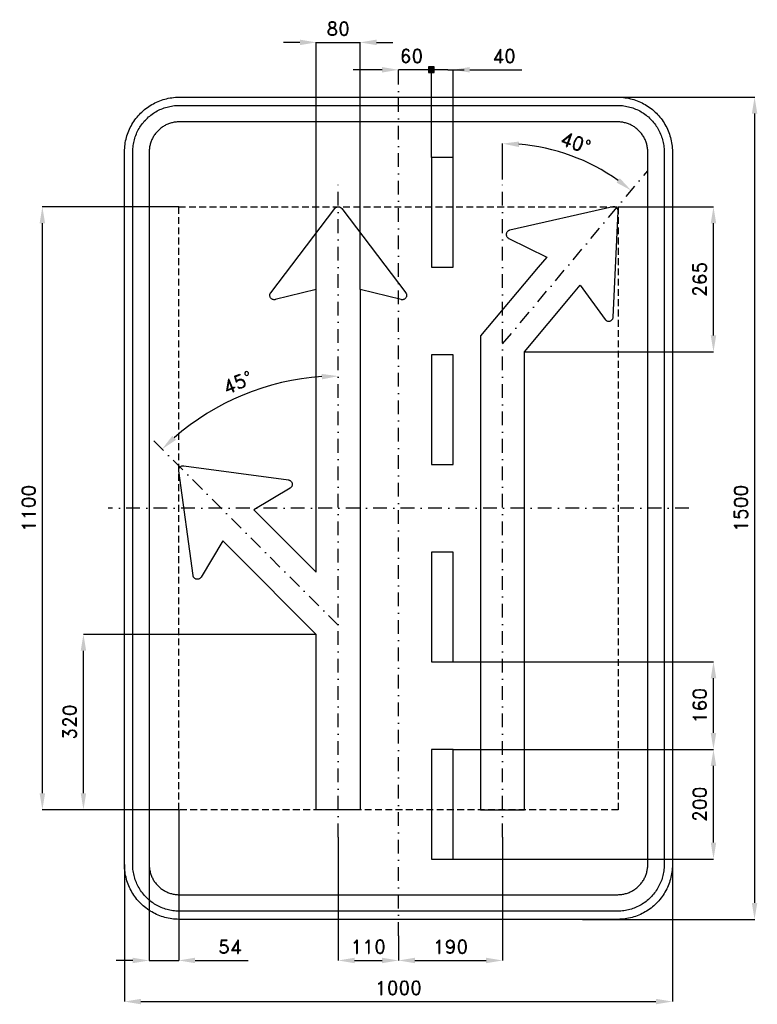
# Model space of a CAD drawing. Header units: millimetres. Extents: x -691 to 655, y -905 to 891.
import ezdxf

# ---------------------------------------------------------------- set-up
doc = ezdxf.new("R2010")
doc.units = ezdxf.units.MM
doc.header["$LTSCALE"] = 5
doc.linetypes.add('ČERCHOVANÁX2', pattern=[2, 1, -0.5, 0, -0.5])
doc.linetypes.add('ČÁRKOVANÁX2', pattern=[1.5, 1, -0.5])
doc.layers.add('Kóty', color=2, linetype='Continuous')
doc.layers.add('Značka', color=7, linetype='Continuous')
doc.styles.get("Standard").update_dxf_attribs({"font": 'romand.shx', "height": 25})
doc.dimstyles.get("Standard").update_dxf_attribs({"dimtxt": 25, "dimasz": 30, "dimexe": 0.18, "dimexo": 0.0625, "dimgap": 12.5, "dimtad": 1, "dimdec": 0, "dimzin": 0, "dimdsep": 46, "dimtxsty": 'Standard', "dimcen": 0.09, "dimadec": 0, "dimazin": 0, "dimtfac": 1, "dimtdec": 0, "dimtofl": 0, "dimtmove": 0, "dimatfit": 3, "dimfxl": 1, "dimtolj": 1, "dimtzin": 0, "dimarcsym": 0})

# ---------------------------------------------------------------- blocks, each defined once
blk = doc.blocks.new('*D0')
at = {"layer": 'Defpoints', "color": 0, "transparency": 16777216}
for p in [(-110.001, -600), (0, -780), (0, -825)]:
    blk.add_point(p, dxfattribs=at)
at = {"layer": 'Kóty', "color": 0, "lineweight": -2, "transparency": 16777216}
for p, q in [((-110.001, -600.0625), (-110.001, -825.18)), ((0, -780.0625), (0, -825.18)), ((-80.001, -825), (-30, -825))]:
    blk.add_line(p, q, dxfattribs=at)
at = {"layer": 'Kóty', "color": 0, "transparency": 16777216}
for points in [[(-80.001, -820), (-80.001, -830), (-110.001, -825)], [(-30, -820), (-30, -830), (0, -825)]]:
    blk.add_solid(points, dxfattribs=at)
at = {"layer": 'Kóty', "color": 0, "transparency": 16777216, "insert": (-55.0005, -800), "char_height": 25, "attachment_point": 5}
blk.add_mtext('\\A1;110', dxfattribs=at)
blk = doc.blocks.new('*D1')
at = {"layer": 'Defpoints', "color": 0, "transparency": 16777216}
for p in [(189.999, -600), (0, -780.0625), (189.999, -825)]:
    blk.add_point(p, dxfattribs=at)
at = {"layer": 'Kóty', "color": 0, "lineweight": -2, "transparency": 16777216}
for p, q in [((189.999, -600.0625), (189.999, -825.18)), ((0, -780.125), (0, -825.18)), ((30, -825), (159.999, -825))]:
    blk.add_line(p, q, dxfattribs=at)
at = {"layer": 'Kóty', "color": 0, "transparency": 16777216}
for points in [[(30, -820), (30, -830), (0, -825)], [(159.999, -820), (159.999, -830), (189.999, -825)]]:
    blk.add_solid(points, dxfattribs=at)
at = {"layer": 'Kóty', "color": 0, "transparency": 16777216, "insert": (94.9995, -800), "char_height": 25, "attachment_point": 5}
blk.add_mtext('\\A1;190', dxfattribs=at)
blk = doc.blocks.new('*D2')
at = {"layer": 'Defpoints', "color": 0, "transparency": 16777216}
for p in [(-70.001, 850), (-150.001, 399.21), (-70.001, 399.21)]:
    blk.add_point(p, dxfattribs=at)
at = {"layer": 'Kóty', "color": 0, "lineweight": -2, "transparency": 16777216}
for p, q in [((-180.001, 850), (-210.001, 850)), ((-150.001, 399.2725), (-150.001, 850.18)), ((-70.001, 399.2725), (-70.001, 850.18)), ((-40.001, 850), (-10.001, 850))]:
    blk.add_line(p, q, dxfattribs=at)
at = {"layer": 'Kóty', "color": 0, "transparency": 16777216}
for points in [[(-180.001, 855), (-180.001, 845), (-150.001, 850)], [(-40.001, 855), (-40.001, 845), (-70.001, 850)]]:
    blk.add_solid(points, dxfattribs=at)
at = {"layer": 'Kóty', "color": 0, "transparency": 16777216, "insert": (-110.001, 875), "char_height": 25, "attachment_point": 5}
blk.add_mtext('\\A1;80', dxfattribs=at)
blk = doc.blocks.new('*D3')
at = {"layer": 'Defpoints', "color": 0, "transparency": 16777216}
for p in [(-575, -230), (-150.001, -230), (-401.053, -550)]:
    blk.add_point(p, dxfattribs=at)
at = {"layer": 'Kóty', "color": 0, "lineweight": -2, "transparency": 16777216}
for p, q in [((-150.0635, -230), (-575.18, -230)), ((-575, -520), (-575, -260)), ((-401.1155, -550), (-575.18, -550))]:
    blk.add_line(p, q, dxfattribs=at)
at = {"layer": 'Kóty', "color": 0, "transparency": 16777216}
for points in [[(-580, -260), (-570, -260), (-575, -230)], [(-580, -520), (-570, -520), (-575, -550)]]:
    blk.add_solid(points, dxfattribs=at)
at = {"layer": 'Kóty', "color": 0, "transparency": 16777216, "insert": (-600, -390), "char_height": 25, "attachment_point": 5, "rotation": 90}
blk.add_mtext('\\A1;320', dxfattribs=at)
blk = doc.blocks.new('*D4')
at = {"layer": 'Defpoints', "color": 0, "transparency": 16777216}
for p in [(-110, 600), (-227.6, 225.6), (-455, 131.6), (-110, -213.4), (-110, -600)]:
    blk.add_point(p, dxfattribs=at)
at = {"layer": 'Kóty', "color": 0, "lineweight": -2, "transparency": 16777216}
blk.add_arc((-110, -213.4), 454.6, 93.7821, 131.2179, dxfattribs=at)
at = {"layer": 'Kóty', "color": 0, "transparency": 16777216}
for points in [[(-140.1, 245.1), (-139.8, 235.1), (-110, 241.1)], [(-406.1, 124.8), (-412.9, 132.1), (-431.4, 108)]]:
    blk.add_solid(points, dxfattribs=at)
at = {"layer": 'Kóty', "color": 0, "transparency": 16777216, "insert": (-293.5, 229.6), "char_height": 25, "attachment_point": 5, "rotation": 22.5}
blk.add_mtext('\\A1;45°', dxfattribs=at)
blk = doc.blocks.new('*D5')
at = {"layer": 'Defpoints', "color": 0, "transparency": 16777216}
for p in [(-650, 550), (-401.053, 550), (-401.1155, -550)]:
    blk.add_point(p, dxfattribs=at)
at = {"layer": 'Kóty', "color": 0, "lineweight": -2, "transparency": 16777216}
for p, q in [((-401.1155, 550), (-650.18, 550)), ((-650, -520), (-650, 520)), ((-401.178, -550), (-650.18, -550))]:
    blk.add_line(p, q, dxfattribs=at)
at = {"layer": 'Kóty', "color": 0, "transparency": 16777216}
for points in [[(-655, 520), (-645, 520), (-650, 550)], [(-655, -520), (-645, -520), (-650, -550)]]:
    blk.add_solid(points, dxfattribs=at)
at = {"layer": 'Kóty', "color": 0, "transparency": 16777216, "insert": (-675, 0), "char_height": 25, "attachment_point": 5, "rotation": 90}
blk.add_mtext('\\A1;1100', dxfattribs=at)
blk = doc.blocks.new('*D6')
at = {"layer": 'Defpoints', "color": 0, "transparency": 16777216}
for p in [(99.999, -440), (575, -440), (99.999, -640)]:
    blk.add_point(p, dxfattribs=at)
at = {"layer": 'Kóty', "color": 0, "lineweight": -2, "transparency": 16777216}
for p, q in [((100.0615, -440), (575.18, -440)), ((575, -610), (575, -470)), ((100.0615, -640), (575.18, -640))]:
    blk.add_line(p, q, dxfattribs=at)
at = {"layer": 'Kóty', "color": 0, "transparency": 16777216}
for points in [[(570, -470), (580, -470), (575, -440)], [(570, -610), (580, -610), (575, -640)]]:
    blk.add_solid(points, dxfattribs=at)
at = {"layer": 'Kóty', "color": 0, "transparency": 16777216, "insert": (550, -540), "char_height": 25, "attachment_point": 5, "rotation": 90}
blk.add_mtext('\\A1;200', dxfattribs=at)
blk = doc.blocks.new('*D7')
at = {"layer": 'Defpoints', "color": 0, "transparency": 16777216}
for p in [(99.999, -280), (575, -280), (99.999, -440)]:
    blk.add_point(p, dxfattribs=at)
at = {"layer": 'Kóty', "color": 0, "lineweight": -2, "transparency": 16777216}
for p, q in [((100.0615, -280), (575.18, -280)), ((575, -410), (575, -310)), ((100.0615, -440), (575.18, -440))]:
    blk.add_line(p, q, dxfattribs=at)
at = {"layer": 'Kóty', "color": 0, "transparency": 16777216}
for points in [[(570, -310), (580, -310), (575, -280)], [(570, -410), (580, -410), (575, -440)]]:
    blk.add_solid(points, dxfattribs=at)
at = {"layer": 'Kóty', "color": 0, "transparency": 16777216, "insert": (550, -360), "char_height": 25, "attachment_point": 5, "rotation": 90}
blk.add_mtext('\\A1;160', dxfattribs=at)
blk = doc.blocks.new('*D8')
at = {"layer": 'Defpoints', "color": 0, "transparency": 16777216}
for p in [(401.053, 550), (575, 550), (229.999, 285.44)]:
    blk.add_point(p, dxfattribs=at)
at = {"layer": 'Kóty', "color": 0, "lineweight": -2, "transparency": 16777216}
for p, q in [((401.1155, 550), (575.18, 550)), ((575, 315.44), (575, 520)), ((230.0615, 285.44), (575.18, 285.44))]:
    blk.add_line(p, q, dxfattribs=at)
at = {"layer": 'Kóty', "color": 0, "transparency": 16777216}
for points in [[(570, 520), (580, 520), (575, 550)], [(570, 315.44), (580, 315.44), (575, 285.44)]]:
    blk.add_solid(points, dxfattribs=at)
at = {"layer": 'Kóty', "color": 0, "transparency": 16777216, "insert": (550, 417.72), "char_height": 25, "attachment_point": 5, "rotation": 90}
blk.add_mtext('\\A1;265', dxfattribs=at)
blk = doc.blocks.new('*D9')
at = {"layer": 'Defpoints', "color": 0, "transparency": 16777216}
for p in [(353.9, 626.4), (455, 615.8), (190, 600), (190, 300), (190, -600)]:
    blk.add_point(p, dxfattribs=at)
at = {"layer": 'Kóty', "color": 0, "lineweight": -2, "transparency": 16777216}
blk.add_line((190, 600.1), (190, 665.5), dxfattribs=at)
blk.add_arc((190, 300), 365.3, 54.7068, 85.2932, dxfattribs=at)
at = {"layer": 'Kóty', "color": 0, "transparency": 16777216}
for points in [[(219.8, 659.1), (220.2, 669.1), (190, 665.3)], [(404.1, 602.1), (398, 594.2), (424.8, 579.8)]]:
    blk.add_solid(points, dxfattribs=at)
at = {"layer": 'Kóty', "color": 0, "transparency": 16777216, "insert": (323.5, 666.8), "char_height": 25, "attachment_point": 5, "rotation": 340}
blk.add_mtext('\\A1;40°', dxfattribs=at)
blk = doc.blocks.new('*D10')
at = {"layer": 'Defpoints', "color": 0, "transparency": 16777216}
for p in [(359.7, 750), (335.9, -750), (650, -750)]:
    blk.add_point(p, dxfattribs=at)
at = {"layer": 'Kóty', "color": 0, "lineweight": -2, "transparency": 16777216}
for p, q in [((359.7, 750), (650.2, 750)), ((650, 720), (650, -720)), ((336, -750), (650.2, -750))]:
    blk.add_line(p, q, dxfattribs=at)
at = {"layer": 'Kóty', "color": 0, "transparency": 16777216}
for points in [[(645, 720), (655, 720), (650, 750)], [(645, -720), (655, -720), (650, -750)]]:
    blk.add_solid(points, dxfattribs=at)
at = {"layer": 'Kóty', "color": 0, "transparency": 16777216, "insert": (625, 0), "char_height": 25, "attachment_point": 5, "rotation": 90}
blk.add_mtext('\\A1;1500', dxfattribs=at)
blk = doc.blocks.new('*D11')
at = {"layer": 'Defpoints', "color": 0, "transparency": 16777216}
for p in [(-500, -650), (500, -650), (500, -900)]:
    blk.add_point(p, dxfattribs=at)
at = {"layer": 'Kóty', "color": 0, "lineweight": -2, "transparency": 16777216}
for p, q in [((-500, -650.0625), (-500, -900.18)), ((500, -650.0625), (500, -900.18)), ((-470, -900), (470, -900))]:
    blk.add_line(p, q, dxfattribs=at)
at = {"layer": 'Kóty', "color": 0, "transparency": 16777216}
for points in [[(-470, -895), (-470, -905), (-500, -900)], [(470, -895), (470, -905), (500, -900)]]:
    blk.add_solid(points, dxfattribs=at)
at = {"layer": 'Kóty', "color": 0, "transparency": 16777216, "insert": (0, -875), "char_height": 25, "attachment_point": 5}
blk.add_mtext('\\A1;1000', dxfattribs=at)
blk = doc.blocks.new('*D12')
at = {"layer": 'Defpoints', "color": 0, "transparency": 16777216}
for p in [(-401.2, -550), (-455, -614.6), (-401.2, -825)]:
    blk.add_point(p, dxfattribs=at)
at = {"layer": 'Kóty', "color": 0, "lineweight": -2, "transparency": 16777216}
for p, q in [((-401.2, -550.1), (-401.2, -825.2)), ((-455, -614.6), (-455, -825.2)), ((-485, -825), (-515, -825)), ((-371.2, -825), (-274.5, -825))]:
    blk.add_line(p, q, dxfattribs=at)
at = {"layer": 'Kóty', "color": 0, "transparency": 16777216}
for points in [[(-485, -820), (-485, -830), (-455, -825)], [(-371.2, -820), (-371.2, -830), (-401.2, -825)]]:
    blk.add_solid(points, dxfattribs=at)
at = {"layer": 'Kóty', "color": 0, "transparency": 16777216, "insert": (-307.8, -800), "char_height": 25, "attachment_point": 5}
blk.add_mtext('\\A1;54', dxfattribs=at)

msp = doc.modelspace()

# ---------------------------------------------------------------- hatches: boundary and pattern name
at = {"layer": 'Kóty'}
h = msp.add_hatch(color=256, dxfattribs=at)
h.dxf.hatch_style = 1
h.paths.add_polyline_path([(54.999, 795.18), (64.999, 795.18), (64.999, 805.18), (54.999, 805.18)])

# ---------------------------------------------------------------- linework, layer by layer
for p, q in [((-30, 800), (-82.66159, 800)), ((89.999, 800), (-0.001, 800)), ((0, 780.0625), (0, 800.18)), ((59.999, 640.0625), (59.999, 800.18)), ((59.999, 640.0625), (59.999, 800.18)), ((89.999, 800), (119.999, 800)), ((99.999, 640.0625), (99.999, 800.18)), ((129.999, 800), (225.47519, 800))]:
    msp.add_line(p, q, dxfattribs=at)
for points in [[(-150.001, 850), (-70.001, 850)], [(54.999, 805.18), (64.999, 795.18)], [(64.999, 805.18), (54.999, 795.18)], [(-455, -825), (-401.053, -825)]]:
    msp.add_lwpolyline(points, dxfattribs=at)
msp.add_lwpolyline([(54.999, 795.18), (64.999, 795.18), (64.999, 805.18), (54.999, 805.18)], close=True, dxfattribs=at)
for points in [[(-30, 805), (-30, 795), (0, 800)], [(129.999, 805), (129.999, 795), (99.999, 800)]]:
    msp.add_solid(points, dxfattribs=at)
at = {"layer": 'Značka', "color": 6, "linetype": 'ČERCHOVANÁX2', "ltscale": 5}
for points in [[(0, -780), (0, 780)], [(189.999, 299.99941), (455, 615.8153)], [(-110.001, -600), (-110.001, 600)], [(189.999, -600), (189.999, 600)], [(-110.001, -213.4315), (-455, 131.5675)], [(530, 0), (-530, 0)]]:
    msp.add_lwpolyline(points, dxfattribs=at)
at = {"layer": 'Značka', "color": 5}
for points in [[(-400, -750), (-400.393, -749.99883), (-400.785, -749.99692, -0.0321801), (-413.6978, -749.09245, -0.0354432), (-426.3873, -746.45574, -0.0362667), (-438.6591, -742.3068, -0.0344205), (-450.2266, -736.4713, -0.0337216), (-461.0042, -729.2849, -0.0340847), (-470.7107, -720.7107, -0.0342086), (-479.2931, -711.0064, -0.0342292), (-486.4713, -700.2266, -0.0340441), (-492.2651, -688.6512, -0.0334121), (-496.45574, -676.3873, -0.0341269), (-499.13547, -663.6918, -0.0367447), (-499.99692, -650.785), (-499.99892, -650.393), (-500, -650), (-500, 650), (-499.99883, 650.39), (-499.99692, 650.79, -0.0321796), (-499.09245, 663.7, -0.0354411), (-496.45574, 676.39, -0.0362697), (-492.3068, 688.66, -0.0344172), (-486.4713, 700.23, -0.033719), (-479.2849, 711, -0.0340776), (-470.7107, 720.71, -0.0342077), (-461.0064, 729.29, -0.0342268), (-450.2266, 736.47, -0.0340514), (-438.6512, 742.27, -0.0334162), (-426.3873, 746.46, -0.0341286), (-413.6918, 749.14, -0.0367456), (-400.785, 750), (-400.393, 750), (-400, 750), (400, 750), (400.393, 750), (400.785, 750, -0.0321794), (413.698, 749.09, -0.0354509), (426.387, 746.46, -0.0362816), (438.659, 742.31, -0.0344246), (450.227, 736.47, -0.0337312), (461.004, 729.28, -0.034081), (470.711, 720.71, -0.0342138), (479.293, 711.01, -0.0342285), (486.471, 700.23, -0.0340344), (492.265, 688.65, -0.0334114), (496.46, 676.39, -0.0341223), (499.14, 663.69, -0.0367412), (500, 650.79), (500, 650.39), (500, 650), (500, -650), (500, -650.393), (500, -650.785, -0.0321792), (499.09, -663.6978, -0.0354418), (496.46, -676.3873, -0.0362638), (492.307, -688.6591, -0.0344153), (486.471, -700.2266, -0.0337192), (479.285, -711.0042, -0.034086), (470.711, -720.7107, -0.0342054), (461.006, -729.2931, -0.0342295), (450.227, -736.4713, -0.0340459), (438.651, -742.2651, -0.0334135), (426.387, -746.45574, -0.034127), (413.692, -749.13547, -0.036745), (400.785, -749.99692), (400.393, -749.99892), (400, -750), (-400, -750)], [(-400, -735), (-400.334, -734.999), (-400.668, -734.9974, -0.0321799), (-411.6431, -734.2286, -0.0354431), (-422.4292, -731.9874, -0.036267), (-432.8602, -728.4608, -0.0344205), (-442.6926, -723.5006, -0.0337214), (-451.8536, -717.3922, -0.0340847), (-460.1041, -710.1041, -0.0342085), (-467.3991, -701.8554, -0.0342292), (-473.5006, -692.6926, -0.0340447), (-478.4254, -682.8535, -0.0334123), (-481.9874, -672.4292, -0.0341271), (-484.2652, -661.638, -0.0367448), (-484.9974, -650.668), (-484.9991, -650.334), (-485, -650), (-485, 650), (-484.999, 650.33), (-484.9974, 650.67, -0.0321808), (-484.2286, 661.64, -0.0354437), (-481.9874, 672.43, -0.0362674), (-478.4608, 682.86, -0.034419), (-473.5006, 692.69, -0.0337112), (-467.3922, 701.85, -0.0340785), (-460.1041, 710.1, -0.034195), (-451.8554, 717.4, -0.0342194), (-442.6926, 723.5, -0.0340514), (-432.8535, 728.43, -0.0334085), (-422.4292, 731.99, -0.0341207), (-411.638, 734.27, -0.0367451), (-400.668, 735), (-400.334, 735), (-400, 735), (400, 735), (400.334, 735), (400.668, 735, -0.0321738), (411.643, 734.23, -0.0354396), (422.429, 731.99, -0.0362613), (432.86, 728.46, -0.0344296), (442.693, 723.5, -0.0337309), (451.854, 717.39, -0.0340802), (460.104, 710.1, -0.0342125), (467.399, 701.86, -0.03423), (473.501, 692.69, -0.0340367), (478.425, 682.85, -0.0334178), (481.987, 672.43, -0.0341274), (484.265, 661.64, -0.0367509), (484.997, 650.67), (484.999, 650.33), (485, 650), (485, -650), (484.999, -650.334), (484.997, -650.668, -0.0321847), (484.229, -661.6431, -0.0354498), (481.987, -672.4292, -0.0362714), (478.461, -682.8602, -0.0344187), (473.501, -692.6926, -0.0337149), (467.392, -701.8536, -0.0340831), (460.104, -710.1041, -0.0342094), (451.855, -717.3991, -0.0342308), (442.693, -723.5006, -0.0340424), (432.854, -728.4254, -0.0334111), (422.429, -731.9874, -0.0341271), (411.638, -734.2652, -0.0367448), (400.668, -734.9974), (400.334, -734.9991), (400, -735), (-400, -735)], [(-400, -705), (400, -705), (400.216, -704.9994), (400.432, -704.9983, 0.0321799), (407.534, -704.5008, 0.0354424), (414.513, -703.0507, 0.0362647), (421.263, -700.7687, 0.0344223), (427.625, -697.5592, 0.033717), (433.552, -693.6067, 0.034088), (438.891, -688.8909, 0.0342122), (443.611, -683.5535, 0.0342287), (447.559, -677.6246, 0.0340415), (450.746, -671.2582, 0.0334124), (453.051, -664.513, 0.0341249), (454.525, -657.5305, 0.0367432), (454.998, -650.432), (454.999, -650.216), (455, -650), (455, 650), (454.999, 650.22), (454.998, 650.43, 0.0321867), (454.501, 657.53, 0.0354421), (453.051, 664.51, 0.0362779), (450.769, 671.26, 0.0344207), (447.559, 677.62, 0.0337176), (443.607, 683.55, 0.0340785), (438.891, 688.89, 0.0341988), (433.554, 693.61, 0.0342361), (427.625, 697.56, 0.0340303), (421.258, 700.75, 0.033395), (414.513, 703.05, 0.0341092), (407.53, 704.52, 0.0367438), (400.432, 705), (400.216, 705), (400, 705), (-400, 705), (-400.216, 705), (-400.432, 705, 0.0321706), (-407.5338, 704.5, 0.0354292), (-414.513, 703.05, 0.036266), (-421.2625, 700.77, 0.0344312), (-427.6246, 697.56, 0.0337345), (-433.5523, 693.61, 0.034079), (-438.8909, 688.89, 0.0342245), (-443.6112, 683.55, 0.0342352), (-447.5592, 677.62, 0.0340405), (-450.7458, 671.26, 0.0334087), (-453.0507, 664.51, 0.034125), (-454.5245, 657.53, 0.0367448), (-454.9983, 650.43), (-454.9994, 650.22), (-455, 650), (-455, -650), (-454.9994, -650.216), (-454.9983, -650.432, 0.0321797), (-454.5008, -657.5338, 0.0354429), (-453.0507, -664.513, 0.0362669), (-450.7687, -671.2625, 0.0344214), (-447.5592, -677.6246, 0.0337215), (-443.6067, -683.5523, 0.0340845), (-438.8909, -688.8909, 0.0342083), (-433.5535, -693.6112, 0.0342301), (-427.6246, -697.5592, 0.0340439), (-421.2582, -700.7458, 0.0334124), (-414.513, -703.0507, 0.0341275), (-407.5305, -704.5245, 0.0367453), (-400.432, -704.9983), (-400.216, -704.9994), (-400, -705)], [(-150.001, -230), (-303.406, -76.595), (-320.376, -59.625), (-360.269, -125.748), (-360.485, -126.078), (-360.709, -126.402, -0.0524827), (-361.761, -127.569, -0.0526814), (-363.039, -128.497, -0.0655281), (-364.836, -129.298, -0.0654127), (-366.78, -129.608, -0.0652857), (-368.743, -129.462, -0.0651527), (-370.602, -128.818, -0.0648621), (-372.258, -127.759, -0.0636732), (-373.595, -126.313, -0.0527042), (-374.408, -124.956, -0.0574598), (-374.902, -123.466), (-374.98, -123.079), (-375.046, -122.691), (-400.988, 68.553), (-401.025, 68.919), (-401.053, 69.286, -0.0490687), (-400.99, 70.752, -0.0491238), (-400.641, 72.185, -0.0611256), (-399.869, 73.853, -0.0613594), (-398.717, 75.285, -0.0610216), (-397.285, 76.433, -0.0594514), (-395.617, 77.208, -0.0491713), (-394.184, 77.564, -0.0536551), (-392.718, 77.621), (-392.351, 77.593), (-391.985, 77.555), (-200.742, 51.614), (-200.353, 51.547), (-199.967, 51.47, -0.0525266), (-198.478, 50.967, -0.0526807), (-197.119, 50.162, -0.0654728), (-195.671, 48.83, -0.0654514), (-194.615, 47.169, -0.0652964), (-193.97, 45.309, -0.0651842), (-193.824, 43.347, -0.0648678), (-194.139, 41.407, -0.0636586), (-194.936, 39.607, -0.0526761), (-195.859, 38.321, -0.0574592), (-197.031, 37.276), (-197.354, 37.051), (-197.684, 36.836), (-263.808, -3.056), (-246.837, -20.027), (-150.001, -116.863), (-150.001, 375.21), (-150.001, 399.21), (-224.966, 380.66), (-225.352, 380.58), (-225.739, 380.51), (-227.308, 380.43), (-228.868, 380.68, -0.0654746), (-230.705, 381.38, -0.0654176), (-232.299, 382.54, -0.0653602), (-233.584, 384.03, -0.0652249), (-234.443, 385.8, -0.0648331), (-234.865, 387.72, -0.0636455), (-234.788, 389.68, -0.0526858), (-234.403, 391.22, -0.0574868), (-233.699, 392.62), (-233.481, 392.95), (-233.253, 393.27), (-116.367, 546.85), (-116.135, 547.13), (-115.895, 547.41, -0.0490058), (-114.814, 548.4), (-113.554, 549.17, -0.0611155), (-111.828, 549.8, -0.0614091), (-110.001, 550, -0.0610269), (-108.176, 549.8, -0.0594621), (-106.449, 549.17), (-105.184, 548.41, -0.0535973), (-104.107, 547.41), (-103.867, 547.13), (-103.635, 546.85), (13.251, 393.27), (13.478, 392.95), (13.697, 392.62, -0.0524986), (14.394, 391.21, -0.0526749), (14.786, 389.68, -0.0655013), (14.868, 387.72, -0.0654639), (14.44, 385.8, -0.0653341), (13.581, 384.03, -0.0652049), (12.297, 382.54, -0.0648692), (10.703, 381.39, -0.0637027), (8.866, 380.68, -0.0526887), (7.304, 380.42, -0.0574497), (5.737, 380.51), (5.349, 380.58), (4.964, 380.66), (-70.001, 399.21), (-70.001, 375.21), (-70.001, -550), (-150.001, -550), (-150.001, -230)], [(316.492, 388.52), (331.919, 406.9), (377.423, 344.51), (377.666, 344.2), (377.918, 343.9, 0.0524946), (379.067, 342.83, 0.0525216), (380.422, 342.01, 0.0655622), (382.282, 341.37, 0.0654372), (384.245, 341.23, 0.0653433), (386.188, 341.55, 0.0651647), (387.983, 342.35, 0.064828), (389.541, 343.55, 0.0636258), (390.747, 345.11, 0.0526939), (391.438, 346.53, 0.0574761), (391.801, 348.06, 0.0116123), (391.845, 348.45, 0.00370428), (391.877, 348.84), (401.052, 541.62), (401.057, 541.99, 0.0094547), (401.053, 542.36, 0.0490741), (400.862, 543.81, 0.0490725), (400.39, 545.21, 0.0610727), (399.475, 546.8, 0.0614112), (398.203, 548.13, 0.0610553), (396.676, 549.15, 0.0595536), (394.947, 549.77, 0.0491701), (393.488, 550, 0.0537629), (392.024, 549.93), (391.66, 549.87), (391.299, 549.8), (203.044, 507.29), (202.663, 507.19), (202.285, 507.08, 0.0525611), (200.846, 506.45, 0.0526378), (199.562, 505.53, 0.0654491), (198.236, 504.08, 0.0654917), (197.328, 502.33, 0.0653165), (196.848, 500.42, 0.0652017), (196.874, 498.46, 0.0648278), (197.356, 496.55, 0.0636133), (198.307, 494.83, 0.0526576), (199.339, 493.63, 0.0575267), (200.597, 492.69), (200.939, 492.49), (201.287, 492.31), (270.635, 458.33), (255.208, 439.94), (149.999, 314.56), (149.999, -550), (229.999, -550), (229.999, 285.44), (316.492, 388.52)]]:
    msp.add_lwpolyline(points, format="xyb", dxfattribs=at)
for points in [[(59.999, 640), (59.999, 440), (99.999, 440), (99.999, 640), (59.999, 640)], [(59.999, 280), (59.999, 80), (99.999, 80), (99.999, 280), (59.999, 280)], [(59.999, -80), (59.999, -280), (99.999, -280), (99.999, -80), (59.999, -80)], [(59.999, -440), (59.999, -640), (99.999, -640), (99.999, -440), (59.999, -440)]]:
    msp.add_lwpolyline(points, dxfattribs=at)
at = {"layer": 'Značka', "color": 6, "linetype": 'ČÁRKOVANÁX2', "ltscale": 2.5}
msp.add_lwpolyline([(-401.053, -550), (-401.053, 550), (401.053, 550), (401.053, -550), (-401.053, -550)], dxfattribs=at)

# ---------------------------------------------------------------- texts
at = {"layer": 'Kóty', "char_height": 25, "attachment_point": 5}
for s, insert in [('\\A1;60', (23.69977, 825)), ('\\A1;40', (192.7371, 825))]:
    msp.add_mtext(s, dxfattribs=dict(at, insert=insert))

# ---------------------------------------------------------------- dimensions: what is measured, and where the dimension line sits
at = {"layer": 'Kóty'}
for base, p1, p2, picture, middle in [((-70.001, 850), (-150.001, 399.21), (-70.001, 399.21), '*D2', (-110.001, 875)), ((-401.178, -825), (-455, -614.56277), (-401.178, -550), '*D12', (-307.84467, -800)), ((0, -825), (-110.001, -600), (0, -780), '*D0', (-55.0005, -800)), ((189.999, -825), (0, -780.0625), (189.999, -600), '*D1', (94.9995, -800)), ((500, -900), (-500, -650), (500, -650), '*D11', (0, -875))]:
    dim = msp.add_linear_dim(base=base, p1=p1, p2=p2, dimstyle='Standard', dxfattribs=at)
    dim.commit()
    dim.dimension.update_dxf_attribs({"geometry": picture, "text_midpoint": middle})
for base, p1, p2, picture, middle in [((650, -750), (359.68263, 750), (335.93469, -750), '*D10', (625, 0)), ((-650, 550), (-401.1155, -550), (-401.053, 550), '*D5', (-675, 0)), ((575, 550), (229.999, 285.44), (401.053, 550), '*D8', (550, 417.72)), ((-575, -230), (-401.053, -550), (-150.001, -230), '*D3', (-600, -390)), ((575, -280), (99.999, -440), (99.999, -280), '*D7', (550, -360)), ((575, -440), (99.999, -640), (99.999, -440), '*D6', (550, -540))]:
    dim = msp.add_linear_dim(base=base, p1=p1, p2=p2, angle=90, dimstyle='Standard', dxfattribs=at)
    dim.commit()
    dim.dimension.update_dxf_attribs({"geometry": picture, "text_midpoint": middle})
for base, line1, line2, picture, middle in [((353.94135, 626.43547), ((189.999, 299.99941), (455, 615.8153)), ((189.999, -600), (189.999, 600)), '*D9', (323.48642, 666.75309)), ((-227.64956, 225.63891), ((-110.001, -213.4315), (-455, 131.5675)), ((-110.001, -600), (-110.001, 600)), '*D4', (-293.52034, 229.62338))]:
    dim = msp.add_angular_dim_2l(base=base, line1=line1, line2=line2, dimstyle='Standard', dxfattribs=at)
    dim.commit()
    dim.dimension.update_dxf_attribs({"geometry": picture, "text_midpoint": middle})

doc.saveas('drawing.dxf')
